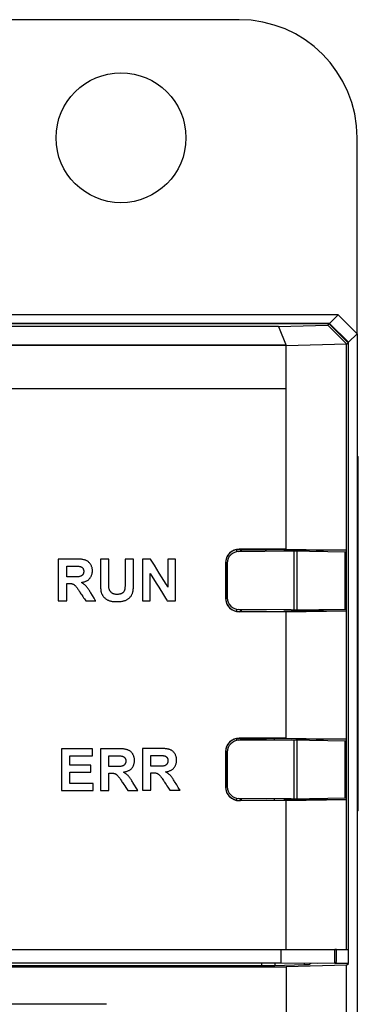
# Model space of a CAD drawing. Header units: millimetres. Extents: x 1898 to 2650, y -151 to 500.
# Tile 12 of 29: x 2063 to 2077, y 127 to 169. Entities that reach past the tile are written whole.
import ezdxf

# ---------------------------------------------------------------- set-up
doc = ezdxf.new("R2010")
doc.units = ezdxf.units.MM
doc.header["$LTSCALE"] = 23.1
doc.layers.get('0').update_dxf_attribs({"linetype": 'CONTINUOUS'})

msp = doc.modelspace()

# ---------------------------------------------------------------- linework, layer by layer
for p, q in [((2072.105, 168.79), (2060.219, 168.79)), ((2077.105, 155.49), (2077.105, 163.79)), ((2076.305, 156.29), (2035.904, 156.29)), ((2075.941, 155.926), (2076.305, 156.29)), ((2076.305, 156.29), (2077.105, 155.49)), ((2075.941, 155.926), (2036.268, 155.926)), ((2075.925, 155.911), (2036.284, 155.911)), ((2073.769, 155.8), (2038.44, 155.8)), ((2073.769, 155.8), (2075.868, 155.854)), ((2073.769, 155.8), (2074.094, 154.994)), ((2075.868, 155.854), (2075.925, 155.911)), ((2076.659, 155.06), (2075.868, 155.854)), ((2075.925, 155.911), (2076.725, 155.111)), ((2075.941, 155.926), (2076.741, 155.127)), ((2076.741, 155.127), (2077.105, 155.49)), ((2076.741, 128.824), (2076.741, 155.127)), ((2077.105, 155.49), (2077.105, -12.91)), ((2074.094, 155), (2038.115, 155)), ((2074.094, 154.994), (2038.115, 154.994)), ((2074.094, 154.994), (2076.659, 155.06)), ((2074.094, 146.363), (2074.094, 155)), ((2074.094, 153.176), (2074.094, 154.994)), ((2076.659, 155.045), (2076.725, 155.111)), ((2076.659, 146.249), (2076.659, 155.045)), ((2076.725, 155.111), (2076.725, 129.408)), ((2038.115, 153.176), (2074.094, 153.176)), ((2077.105, 150.29), (2077.155, 150.29)), ((2077.155, 135.29), (2077.155, 150.29)), ((2072.01, 146.347), (2072.105, 146.354)), ((2072.01, 146.262), (2072.01, 146.347)), ((2072.1, 146.271), (2074.305, 146.29)), ((2072.105, 146.354), (2072.105, 146.363)), ((2074.094, 146.363), (2072.105, 146.363)), ((2072.16, 146.271), (2072.16, 146.352)), ((2072.196, 146.34), (2072.16, 146.352)), ((2072.196, 146.34), (2072.196, 146.272)), ((2072.196, 146.34), (2073.271, 146.34)), ((2073.271, 146.34), (2073.997, 146.353)), ((2073.997, 146.328), (2074.51, 146.319)), ((2074.094, 146.363), (2076.659, 146.319)), ((2074.305, 146.29), (2076.639, 146.249)), ((2074.418, 146.288), (2074.418, 143.792)), ((2075.459, 146.319), (2074.51, 146.319)), ((2074.547, 146.286), (2074.547, 143.794)), ((2074.989, 146.319), (2074.989, 146.278)), ((2075.389, 146.319), (2075.389, 146.271)), ((2075.44, 146.27), (2075.44, 146.319)), ((2075.464, 146.316), (2075.459, 146.319)), ((2075.464, 146.316), (2075.659, 146.319)), ((2075.464, 146.316), (2075.464, 146.27)), ((2075.659, 146.319), (2075.659, 146.267)), ((2076.659, 146.319), (2075.659, 146.319)), ((2076.579, 146.251), (2076.579, 143.83)), ((2076.639, 146.249), (2076.639, 143.831)), ((2064.448, 145.944), (2064.448, 144.175)), ((2065.241, 145.944), (2064.448, 145.944)), ((2064.806, 145.195), (2064.806, 145.645)), ((2064.806, 145.645), (2065.076, 145.645)), ((2065.076, 145.645), (2065.11, 145.645)), ((2065.11, 145.645), (2065.162, 145.646)), ((2065.162, 145.646), (2065.188, 145.646)), ((2065.188, 145.646), (2065.215, 145.646)), ((2065.215, 145.646), (2065.241, 145.646)), ((2065.283, 145.943), (2065.241, 145.944)), ((2065.241, 145.646), (2065.267, 145.645)), ((2065.267, 145.645), (2065.293, 145.644)), ((2065.325, 145.942), (2065.283, 145.943)), ((2065.293, 145.644), (2065.319, 145.642)), ((2065.319, 145.642), (2065.345, 145.639)), ((2065.367, 145.941), (2065.325, 145.942)), ((2065.345, 145.639), (2065.36, 145.636)), ((2065.36, 145.636), (2065.375, 145.632)), ((2065.389, 145.939), (2065.367, 145.941)), ((2065.375, 145.632), (2065.39, 145.627)), ((2065.427, 145.936), (2065.389, 145.939)), ((2065.39, 145.627), (2065.404, 145.622)), ((2065.404, 145.622), (2065.418, 145.615)), ((2065.418, 145.615), (2065.432, 145.608)), ((2065.463, 145.932), (2065.427, 145.936)), ((2065.432, 145.608), (2065.445, 145.599)), ((2065.445, 145.599), (2065.457, 145.59)), ((2065.457, 145.59), (2065.469, 145.58)), ((2065.496, 145.926), (2065.463, 145.932)), ((2065.469, 145.58), (2065.479, 145.569)), ((2065.479, 145.569), (2065.488, 145.557)), ((2065.488, 145.557), (2065.497, 145.544)), ((2065.528, 145.92), (2065.496, 145.926)), ((2065.497, 145.544), (2065.504, 145.531)), ((2065.557, 145.913), (2065.528, 145.92)), ((2065.585, 145.905), (2065.557, 145.913)), ((2065.611, 145.896), (2065.585, 145.905)), ((2065.632, 145.887), (2065.611, 145.896)), ((2065.652, 145.878), (2065.632, 145.887)), ((2065.673, 145.867), (2065.652, 145.878)), ((2065.693, 145.854), (2065.673, 145.867)), ((2065.712, 145.84), (2065.693, 145.854)), ((2065.731, 145.825), (2065.712, 145.84)), ((2065.75, 145.808), (2065.731, 145.825)), ((2065.767, 145.791), (2065.75, 145.808)), ((2065.773, 145.784), (2065.767, 145.791)), ((2065.789, 145.766), (2065.773, 145.784)), ((2065.804, 145.746), (2065.789, 145.766)), ((2065.817, 145.727), (2065.804, 145.746)), ((2065.83, 145.705), (2065.817, 145.727)), ((2065.841, 145.683), (2065.83, 145.705)), ((2065.852, 145.66), (2065.841, 145.683)), ((2065.862, 145.635), (2065.852, 145.66)), ((2065.87, 145.61), (2065.862, 145.635)), ((2065.878, 145.583), (2065.87, 145.61)), ((2065.884, 145.557), (2065.878, 145.583)), ((2065.888, 145.529), (2065.884, 145.557)), ((2066.231, 145.944), (2066.231, 144.999)), ((2066.589, 145.944), (2066.231, 145.944)), ((2066.589, 144.985), (2066.589, 145.944)), ((2067.278, 145.944), (2067.278, 144.905)), ((2067.636, 145.944), (2067.278, 145.944)), ((2067.636, 145.04), (2067.636, 145.944)), ((2068.014, 145.944), (2068.014, 144.175)), ((2068.36, 145.944), (2068.014, 145.944)), ((2068.436, 145.82), (2068.36, 145.944)), ((2068.518, 145.688), (2068.436, 145.82)), ((2068.617, 145.526), (2068.518, 145.688)), ((2069.088, 145.944), (2069.088, 144.759)), ((2069.419, 145.944), (2069.088, 145.944)), ((2069.419, 144.175), (2069.419, 145.944)), ((2071.532, 145.79), (2071.532, 144.29)), ((2071.532, 145.79), (2071.54, 145.79)), ((2071.54, 145.79), (2071.54, 144.29)), ((2071.605, 145.771), (2071.605, 144.309)), ((2065.07, 145.195), (2064.806, 145.195)), ((2065.102, 145.195), (2065.07, 145.195)), ((2065.135, 145.194), (2065.102, 145.195)), ((2065.167, 145.194), (2065.135, 145.194)), ((2065.2, 145.193), (2065.167, 145.194)), ((2065.232, 145.193), (2065.2, 145.193)), ((2065.236, 145.194), (2065.232, 145.193)), ((2065.268, 145.195), (2065.236, 145.194)), ((2065.296, 145.197), (2065.268, 145.195)), ((2065.322, 145.201), (2065.296, 145.197)), ((2065.346, 145.205), (2065.322, 145.201)), ((2065.369, 145.211), (2065.346, 145.205)), ((2065.39, 145.217), (2065.369, 145.211)), ((2065.402, 145.222), (2065.39, 145.217)), ((2065.414, 145.227), (2065.402, 145.222)), ((2065.425, 145.233), (2065.414, 145.227)), ((2065.436, 145.239), (2065.425, 145.233)), ((2065.446, 145.247), (2065.436, 145.239)), ((2065.456, 145.255), (2065.446, 145.247)), ((2065.466, 145.263), (2065.456, 145.255)), ((2065.475, 145.272), (2065.466, 145.263)), ((2065.483, 145.282), (2065.475, 145.272)), ((2065.49, 145.292), (2065.483, 145.282)), ((2065.498, 145.304), (2065.49, 145.292)), ((2065.504, 145.316), (2065.498, 145.304)), ((2065.504, 145.531), (2065.51, 145.517)), ((2065.51, 145.329), (2065.504, 145.316)), ((2065.51, 145.517), (2065.515, 145.502)), ((2065.514, 145.342), (2065.51, 145.329)), ((2065.518, 145.355), (2065.514, 145.342)), ((2065.515, 145.502), (2065.519, 145.487)), ((2065.521, 145.369), (2065.518, 145.355)), ((2065.519, 145.487), (2065.523, 145.471)), ((2065.524, 145.383), (2065.521, 145.369)), ((2065.523, 145.471), (2065.525, 145.456)), ((2065.525, 145.397), (2065.524, 145.383)), ((2065.525, 145.456), (2065.526, 145.44)), ((2065.526, 145.411), (2065.525, 145.397)), ((2065.526, 145.44), (2065.527, 145.425)), ((2065.527, 145.425), (2065.526, 145.411)), ((2065.763, 145.103), (2065.778, 145.119)), ((2065.778, 145.119), (2065.793, 145.136)), ((2065.793, 145.136), (2065.806, 145.155)), ((2065.806, 145.155), (2065.82, 145.175)), ((2065.82, 145.175), (2065.832, 145.196)), ((2065.832, 145.196), (2065.843, 145.218)), ((2065.843, 145.218), (2065.854, 145.242)), ((2065.854, 145.242), (2065.863, 145.266)), ((2065.863, 145.266), (2065.872, 145.291)), ((2065.872, 145.291), (2065.879, 145.318)), ((2065.879, 145.318), (2065.884, 145.345)), ((2065.884, 145.345), (2065.889, 145.372)), ((2065.892, 145.502), (2065.888, 145.529)), ((2065.889, 145.372), (2065.892, 145.399)), ((2065.894, 145.475), (2065.892, 145.502)), ((2065.892, 145.399), (2065.894, 145.421)), ((2065.895, 145.448), (2065.894, 145.475)), ((2065.894, 145.421), (2065.895, 145.448)), ((2068.345, 144.175), (2068.345, 145.338)), ((2068.345, 145.338), (2068.597, 144.929)), ((2068.724, 145.351), (2068.617, 145.526)), ((2069.013, 144.882), (2068.724, 145.351)), ((2064.806, 144.175), (2064.806, 144.914)), ((2064.806, 144.914), (2064.896, 144.914)), ((2064.896, 144.914), (2064.914, 144.914)), ((2064.914, 144.914), (2064.933, 144.913)), ((2064.933, 144.913), (2064.951, 144.913)), ((2064.951, 144.913), (2064.97, 144.911)), ((2064.97, 144.911), (2064.988, 144.91)), ((2064.988, 144.91), (2065.006, 144.907)), ((2065.006, 144.907), (2065.024, 144.904)), ((2065.024, 144.904), (2065.041, 144.899)), ((2065.041, 144.899), (2065.058, 144.894)), ((2065.058, 144.894), (2065.071, 144.889)), ((2065.071, 144.889), (2065.083, 144.884)), ((2065.083, 144.884), (2065.094, 144.878)), ((2065.094, 144.878), (2065.105, 144.871)), ((2065.105, 144.871), (2065.116, 144.864)), ((2065.116, 144.864), (2065.127, 144.856)), ((2065.127, 144.856), (2065.137, 144.848)), ((2065.137, 144.848), (2065.147, 144.839)), ((2065.147, 144.839), (2065.157, 144.83)), ((2065.157, 144.83), (2065.166, 144.821)), ((2065.166, 144.821), (2065.188, 144.797)), ((2065.188, 144.797), (2065.208, 144.773)), ((2065.208, 144.773), (2065.228, 144.747)), ((2065.228, 144.747), (2065.247, 144.722)), ((2065.247, 144.722), (2065.266, 144.695)), ((2065.43, 144.956), (2065.433, 144.956)), ((2065.45, 144.943), (2065.43, 144.956)), ((2065.433, 144.956), (2065.466, 144.962)), ((2065.471, 144.93), (2065.45, 144.943)), ((2065.466, 144.962), (2065.498, 144.969)), ((2065.491, 144.917), (2065.471, 144.93)), ((2065.511, 144.903), (2065.491, 144.917)), ((2065.498, 144.969), (2065.529, 144.977)), ((2065.53, 144.889), (2065.511, 144.903)), ((2065.529, 144.977), (2065.559, 144.986)), ((2065.549, 144.874), (2065.53, 144.889)), ((2065.568, 144.858), (2065.549, 144.874)), ((2065.559, 144.986), (2065.588, 144.996)), ((2065.586, 144.842), (2065.568, 144.858)), ((2065.603, 144.825), (2065.586, 144.842)), ((2065.588, 144.996), (2065.615, 145.007)), ((2065.62, 144.808), (2065.603, 144.825)), ((2065.615, 145.007), (2065.64, 145.018)), ((2065.642, 144.782), (2065.62, 144.808)), ((2065.64, 145.018), (2065.664, 145.031)), ((2065.665, 144.755), (2065.642, 144.782)), ((2065.664, 145.031), (2065.687, 145.044)), ((2065.686, 144.728), (2065.665, 144.755)), ((2065.707, 144.699), (2065.686, 144.728)), ((2065.687, 145.044), (2065.708, 145.058)), ((2065.727, 144.67), (2065.707, 144.699)), ((2065.708, 145.058), (2065.728, 145.072)), ((2065.728, 145.072), (2065.746, 145.087)), ((2065.746, 145.087), (2065.763, 145.103)), ((2066.231, 144.999), (2066.231, 144.935)), ((2066.231, 144.935), (2066.232, 144.89)), ((2066.232, 144.89), (2066.233, 144.845)), ((2066.233, 144.845), (2066.234, 144.8)), ((2066.234, 144.8), (2066.237, 144.754)), ((2066.237, 144.754), (2066.241, 144.709)), ((2066.241, 144.709), (2066.245, 144.666)), ((2066.588, 144.926), (2066.589, 144.956)), ((2066.588, 144.896), (2066.588, 144.926)), ((2066.588, 144.867), (2066.588, 144.896)), ((2066.588, 144.837), (2066.588, 144.867)), ((2066.589, 144.807), (2066.588, 144.837)), ((2066.589, 144.956), (2066.589, 144.985)), ((2066.591, 144.778), (2066.589, 144.807)), ((2066.593, 144.748), (2066.591, 144.778)), ((2066.597, 144.719), (2066.593, 144.748)), ((2066.602, 144.69), (2066.597, 144.719)), ((2067.27, 144.724), (2067.267, 144.694)), ((2067.273, 144.754), (2067.27, 144.724)), ((2067.275, 144.784), (2067.273, 144.754)), ((2067.276, 144.814), (2067.275, 144.784)), ((2067.277, 144.844), (2067.276, 144.814)), ((2067.278, 144.874), (2067.277, 144.844)), ((2067.278, 144.905), (2067.278, 144.874)), ((2067.625, 144.675), (2067.629, 144.717)), ((2067.629, 144.717), (2067.631, 144.742)), ((2067.631, 144.742), (2067.634, 144.787)), ((2067.634, 144.787), (2067.635, 144.833)), ((2067.635, 144.833), (2067.636, 144.878)), ((2067.636, 144.969), (2067.636, 145.04)), ((2067.636, 144.923), (2067.636, 144.969)), ((2067.636, 144.878), (2067.636, 144.923)), ((2068.597, 144.929), (2068.703, 144.757)), ((2068.703, 144.757), (2068.907, 144.426)), ((2069.068, 144.792), (2069.013, 144.882)), ((2069.088, 144.759), (2069.068, 144.792)), ((2065.266, 144.695), (2065.284, 144.669)), ((2065.284, 144.669), (2065.302, 144.642)), ((2065.302, 144.642), (2065.32, 144.615)), ((2065.32, 144.615), (2065.337, 144.588)), ((2065.337, 144.588), (2065.355, 144.561)), ((2065.355, 144.561), (2065.362, 144.551)), ((2065.362, 144.551), (2065.382, 144.521)), ((2065.382, 144.521), (2065.41, 144.478)), ((2065.41, 144.478), (2065.445, 144.426)), ((2065.445, 144.426), (2065.483, 144.368)), ((2065.483, 144.368), (2065.521, 144.311)), ((2065.521, 144.311), (2065.556, 144.259)), ((2065.747, 144.641), (2065.727, 144.67)), ((2065.766, 144.611), (2065.747, 144.641)), ((2065.785, 144.581), (2065.766, 144.611)), ((2065.803, 144.551), (2065.785, 144.581)), ((2065.822, 144.521), (2065.803, 144.551)), ((2065.828, 144.511), (2065.822, 144.521)), ((2065.898, 144.399), (2065.828, 144.511)), ((2065.962, 144.297), (2065.898, 144.399)), ((2066.032, 144.185), (2065.962, 144.297)), ((2066.245, 144.666), (2066.251, 144.626)), ((2066.251, 144.626), (2066.258, 144.587)), ((2066.258, 144.587), (2066.266, 144.55)), ((2066.266, 144.55), (2066.271, 144.529)), ((2066.271, 144.529), (2066.278, 144.508)), ((2066.278, 144.508), (2066.286, 144.487)), ((2066.286, 144.487), (2066.295, 144.467)), ((2066.295, 144.467), (2066.305, 144.447)), ((2066.305, 144.447), (2066.315, 144.427)), ((2066.315, 144.427), (2066.327, 144.408)), ((2066.327, 144.408), (2066.339, 144.39)), ((2066.339, 144.39), (2066.352, 144.371)), ((2066.352, 144.371), (2066.365, 144.354)), ((2066.365, 144.354), (2066.381, 144.336)), ((2066.381, 144.336), (2066.398, 144.318)), ((2066.398, 144.318), (2066.417, 144.3)), ((2066.417, 144.3), (2066.419, 144.299)), ((2066.419, 144.299), (2066.439, 144.282)), ((2066.607, 144.671), (2066.602, 144.69)), ((2066.613, 144.651), (2066.607, 144.671)), ((2066.62, 144.632), (2066.613, 144.651)), ((2066.629, 144.613), (2066.62, 144.632)), ((2066.634, 144.606), (2066.629, 144.613)), ((2066.644, 144.588), (2066.634, 144.606)), ((2066.656, 144.571), (2066.644, 144.588)), ((2066.668, 144.555), (2066.656, 144.571)), ((2066.682, 144.541), (2066.668, 144.555)), ((2066.695, 144.527), (2066.682, 144.541)), ((2066.71, 144.515), (2066.695, 144.527)), ((2066.725, 144.505), (2066.71, 144.515)), ((2066.741, 144.495), (2066.725, 144.505)), ((2066.758, 144.486), (2066.741, 144.495)), ((2066.777, 144.478), (2066.758, 144.486)), ((2066.797, 144.471), (2066.777, 144.478)), ((2066.818, 144.465), (2066.797, 144.471)), ((2066.841, 144.459), (2066.818, 144.465)), ((2066.865, 144.455), (2066.841, 144.459)), ((2066.89, 144.452), (2066.865, 144.455)), ((2066.915, 144.45), (2066.89, 144.452)), ((2066.939, 144.45), (2066.915, 144.45)), ((2066.943, 144.45), (2066.939, 144.45)), ((2066.967, 144.45), (2066.943, 144.45)), ((2066.991, 144.451), (2066.967, 144.45)), ((2067.016, 144.454), (2066.991, 144.451)), ((2067.025, 144.455), (2067.016, 144.454)), ((2067.048, 144.459), (2067.025, 144.455)), ((2067.07, 144.464), (2067.048, 144.459)), ((2067.09, 144.47), (2067.07, 144.464)), ((2067.109, 144.476), (2067.09, 144.47)), ((2067.127, 144.484), (2067.109, 144.476)), ((2067.142, 144.492), (2067.127, 144.484)), ((2067.157, 144.502), (2067.142, 144.492)), ((2067.17, 144.512), (2067.157, 144.502)), ((2067.184, 144.523), (2067.17, 144.512)), ((2067.197, 144.536), (2067.184, 144.523)), ((2067.209, 144.55), (2067.197, 144.536)), ((2067.22, 144.565), (2067.209, 144.55)), ((2067.23, 144.58), (2067.22, 144.565)), ((2067.239, 144.596), (2067.23, 144.58)), ((2067.247, 144.613), (2067.239, 144.596)), ((2067.254, 144.631), (2067.247, 144.614)), ((2067.247, 144.614), (2067.247, 144.613)), ((2067.259, 144.648), (2067.254, 144.631)), ((2067.262, 144.664), (2067.259, 144.648)), ((2067.267, 144.694), (2067.262, 144.664)), ((2067.428, 144.274), (2067.448, 144.29)), ((2067.448, 144.29), (2067.467, 144.306)), ((2067.467, 144.306), (2067.485, 144.324)), ((2067.485, 144.324), (2067.5, 144.341)), ((2067.5, 144.341), (2067.515, 144.36)), ((2067.515, 144.36), (2067.53, 144.381)), ((2067.53, 144.381), (2067.544, 144.402)), ((2067.544, 144.402), (2067.556, 144.423)), ((2067.556, 144.423), (2067.567, 144.446)), ((2067.567, 144.446), (2067.577, 144.469)), ((2067.577, 144.469), (2067.586, 144.492)), ((2067.586, 144.492), (2067.594, 144.516)), ((2067.594, 144.516), (2067.601, 144.54)), ((2067.601, 144.54), (2067.607, 144.564)), ((2067.607, 144.564), (2067.614, 144.599)), ((2067.614, 144.599), (2067.62, 144.636)), ((2067.62, 144.636), (2067.625, 144.675)), ((2068.907, 144.426), (2068.987, 144.296)), ((2068.987, 144.296), (2069.041, 144.208)), ((2071.532, 144.29), (2071.54, 144.29)), ((2064.448, 144.175), (2064.806, 144.175)), ((2065.556, 144.259), (2065.611, 144.175)), ((2065.611, 144.175), (2066.038, 144.175)), ((2066.038, 144.175), (2066.032, 144.185)), ((2066.439, 144.282), (2066.459, 144.266)), ((2066.459, 144.266), (2066.481, 144.251)), ((2066.481, 144.251), (2066.503, 144.238)), ((2066.503, 144.238), (2066.525, 144.225)), ((2066.525, 144.225), (2066.548, 144.213)), ((2066.548, 144.213), (2066.571, 144.202)), ((2066.571, 144.202), (2066.596, 144.192)), ((2066.596, 144.192), (2066.621, 144.183)), ((2066.621, 144.183), (2066.648, 144.174)), ((2066.648, 144.174), (2066.676, 144.167)), ((2066.676, 144.167), (2066.706, 144.161)), ((2066.706, 144.161), (2066.738, 144.155)), ((2066.738, 144.155), (2066.772, 144.151)), ((2066.772, 144.151), (2066.81, 144.148)), ((2066.81, 144.148), (2066.837, 144.146)), ((2066.837, 144.146), (2066.876, 144.144)), ((2066.876, 144.144), (2066.915, 144.144)), ((2066.915, 144.144), (2066.954, 144.143)), ((2066.954, 144.143), (2066.979, 144.144)), ((2066.979, 144.144), (2067.014, 144.144)), ((2067.014, 144.144), (2067.048, 144.146)), ((2067.048, 144.146), (2067.083, 144.149)), ((2067.083, 144.149), (2067.118, 144.153)), ((2067.118, 144.153), (2067.151, 144.158)), ((2067.151, 144.158), (2067.183, 144.164)), ((2067.183, 144.164), (2067.212, 144.171)), ((2067.212, 144.171), (2067.241, 144.178)), ((2067.241, 144.178), (2067.268, 144.187)), ((2067.268, 144.187), (2067.293, 144.197)), ((2067.293, 144.197), (2067.296, 144.198)), ((2067.296, 144.198), (2067.319, 144.208)), ((2067.319, 144.208), (2067.342, 144.22)), ((2067.342, 144.22), (2067.364, 144.232)), ((2067.364, 144.232), (2067.386, 144.245)), ((2067.386, 144.245), (2067.408, 144.259)), ((2067.408, 144.259), (2067.428, 144.274)), ((2068.014, 144.175), (2068.345, 144.175)), ((2069.041, 144.208), (2069.061, 144.175)), ((2069.061, 144.175), (2069.419, 144.175)), ((2072.01, 143.734), (2072.01, 143.819)), ((2074.305, 143.79), (2072.1, 143.809)), ((2072.105, 143.718), (2072.105, 143.726)), ((2074.094, 143.718), (2072.105, 143.718)), ((2072.16, 143.728), (2072.16, 143.809)), ((2072.196, 143.74), (2072.16, 143.728)), ((2072.196, 143.809), (2072.196, 143.74)), ((2072.196, 143.74), (2073.271, 143.74)), ((2073.271, 143.74), (2073.997, 143.728)), ((2073.997, 143.753), (2074.51, 143.761)), ((2074.094, 143.718), (2076.659, 143.761)), ((2074.094, 138.363), (2074.094, 143.718)), ((2074.305, 143.79), (2076.639, 143.831)), ((2075.459, 143.761), (2074.51, 143.761)), ((2074.989, 143.802), (2074.989, 143.761)), ((2075.389, 143.809), (2075.389, 143.761)), ((2075.44, 143.761), (2075.44, 143.81)), ((2075.464, 143.765), (2075.459, 143.761)), ((2075.464, 143.81), (2075.464, 143.765)), ((2075.659, 143.761), (2075.464, 143.765)), ((2075.659, 143.814), (2075.659, 143.761)), ((2075.659, 143.761), (2076.659, 143.761)), ((2076.659, 138.249), (2076.659, 143.831)), ((2072.01, 138.347), (2072.105, 138.354)), ((2072.01, 138.262), (2072.01, 138.347)), ((2072.1, 138.271), (2074.305, 138.29)), ((2072.105, 138.354), (2072.105, 138.363)), ((2074.094, 138.363), (2072.105, 138.363)), ((2072.16, 138.271), (2072.16, 138.352)), ((2072.196, 138.34), (2072.16, 138.352)), ((2072.196, 138.34), (2072.196, 138.272)), ((2072.196, 138.34), (2073.271, 138.34)), ((2074.51, 138.319), (2073.271, 138.34)), ((2073.605, 138.284), (2073.605, 138.335)), ((2074.094, 138.363), (2076.659, 138.319)), ((2074.305, 138.29), (2076.639, 138.249)), ((2074.418, 138.288), (2074.418, 135.792)), ((2075.459, 138.319), (2074.51, 138.319)), ((2074.547, 138.286), (2074.547, 135.794)), ((2074.989, 138.319), (2074.989, 138.278)), ((2075.389, 138.319), (2075.389, 138.271)), ((2075.44, 138.27), (2075.44, 138.319)), ((2075.464, 138.316), (2075.459, 138.319)), ((2075.464, 138.316), (2075.659, 138.319)), ((2075.464, 138.316), (2075.464, 138.27)), ((2075.659, 138.319), (2075.659, 138.267)), ((2076.659, 138.319), (2075.659, 138.319)), ((2076.579, 138.251), (2076.579, 135.83)), ((2076.639, 138.249), (2076.639, 135.831)), ((2064.584, 137.911), (2064.584, 136.143)), ((2065.892, 137.911), (2064.584, 137.911)), ((2064.942, 137.22), (2064.942, 137.612)), ((2064.942, 137.612), (2065.892, 137.612)), ((2065.892, 137.612), (2065.892, 137.911)), ((2066.231, 137.911), (2066.231, 136.143)), ((2066.983, 137.911), (2066.231, 137.911)), ((2066.589, 137.163), (2066.589, 137.612)), ((2066.589, 137.612), (2066.86, 137.612)), ((2066.86, 137.612), (2066.894, 137.613)), ((2066.894, 137.613), (2066.946, 137.613)), ((2066.946, 137.613), (2066.972, 137.614)), ((2066.972, 137.614), (2066.998, 137.614)), ((2067.024, 137.911), (2066.983, 137.911)), ((2066.998, 137.614), (2067.024, 137.614)), ((2067.066, 137.911), (2067.024, 137.911)), ((2067.024, 137.614), (2067.05, 137.613)), ((2067.05, 137.613), (2067.076, 137.612)), ((2067.108, 137.91), (2067.066, 137.911)), ((2067.076, 137.612), (2067.102, 137.609)), ((2067.15, 137.908), (2067.108, 137.91)), ((2067.172, 137.907), (2067.15, 137.908)), ((2067.211, 137.904), (2067.172, 137.907)), ((2067.246, 137.899), (2067.211, 137.904)), ((2067.28, 137.894), (2067.246, 137.899)), ((2067.311, 137.888), (2067.28, 137.894)), ((2067.34, 137.881), (2067.311, 137.888)), ((2067.368, 137.873), (2067.34, 137.881)), ((2067.395, 137.863), (2067.368, 137.873)), ((2067.415, 137.855), (2067.395, 137.863)), ((2067.436, 137.845), (2067.415, 137.855)), ((2067.456, 137.834), (2067.436, 137.845)), ((2067.476, 137.822), (2067.456, 137.834)), ((2067.496, 137.808), (2067.476, 137.822)), ((2067.515, 137.792), (2067.496, 137.808)), ((2067.533, 137.776), (2067.515, 137.792)), ((2067.551, 137.758), (2067.533, 137.776)), ((2067.557, 137.752), (2067.551, 137.758)), ((2067.572, 137.733), (2067.557, 137.752)), ((2067.587, 137.714), (2067.572, 137.733)), ((2067.601, 137.694), (2067.587, 137.714)), ((2067.613, 137.673), (2067.601, 137.694)), ((2067.625, 137.651), (2067.613, 137.673)), ((2067.635, 137.627), (2067.625, 137.651)), ((2067.645, 137.603), (2067.635, 137.627)), ((2068.014, 137.924), (2068.014, 136.156)), ((2068.766, 137.924), (2068.014, 137.924)), ((2068.372, 137.176), (2068.372, 137.625)), ((2068.372, 137.625), (2068.643, 137.625)), ((2068.643, 137.625), (2068.677, 137.625)), ((2068.677, 137.625), (2068.755, 137.626)), ((2068.755, 137.626), (2068.781, 137.626)), ((2068.808, 137.924), (2068.766, 137.924)), ((2068.781, 137.626), (2068.807, 137.626)), ((2068.807, 137.626), (2068.833, 137.625)), ((2068.85, 137.923), (2068.808, 137.924)), ((2068.833, 137.625), (2068.859, 137.624)), ((2068.891, 137.922), (2068.85, 137.923)), ((2068.859, 137.624), (2068.885, 137.622)), ((2068.885, 137.622), (2068.912, 137.619)), ((2068.933, 137.921), (2068.891, 137.922)), ((2068.912, 137.619), (2068.926, 137.616)), ((2068.926, 137.616), (2068.941, 137.612)), ((2068.955, 137.919), (2068.933, 137.921)), ((2068.941, 137.612), (2068.956, 137.607)), ((2068.994, 137.916), (2068.955, 137.919)), ((2069.03, 137.912), (2068.994, 137.916)), ((2069.063, 137.907), (2069.03, 137.912)), ((2069.094, 137.9), (2069.063, 137.907)), ((2069.124, 137.893), (2069.094, 137.9)), ((2069.151, 137.885), (2069.124, 137.893)), ((2069.178, 137.876), (2069.151, 137.885)), ((2069.199, 137.868), (2069.178, 137.876)), ((2069.219, 137.858), (2069.199, 137.868)), ((2069.239, 137.847), (2069.219, 137.858)), ((2069.259, 137.834), (2069.239, 137.847)), ((2069.279, 137.82), (2069.259, 137.834)), ((2069.298, 137.805), (2069.279, 137.82)), ((2069.316, 137.788), (2069.298, 137.805)), ((2069.334, 137.771), (2069.316, 137.788)), ((2069.34, 137.765), (2069.334, 137.771)), ((2069.356, 137.746), (2069.34, 137.765)), ((2069.37, 137.727), (2069.356, 137.746)), ((2069.384, 137.707), (2069.37, 137.727)), ((2069.396, 137.686), (2069.384, 137.707)), ((2069.408, 137.663), (2069.396, 137.686)), ((2069.419, 137.64), (2069.408, 137.663)), ((2069.428, 137.615), (2069.419, 137.64)), ((2069.437, 137.59), (2069.428, 137.615)), ((2071.532, 137.79), (2071.532, 136.29)), ((2071.532, 137.79), (2071.54, 137.79)), ((2071.54, 137.79), (2071.54, 136.29)), ((2071.605, 137.771), (2071.605, 136.309)), ((2065.826, 137.22), (2064.942, 137.22)), ((2065.826, 136.921), (2065.826, 137.22)), ((2067.102, 137.609), (2067.128, 137.606)), ((2067.128, 137.606), (2067.143, 137.603)), ((2067.143, 137.603), (2067.158, 137.6)), ((2067.158, 137.6), (2067.173, 137.595)), ((2067.173, 137.595), (2067.188, 137.589)), ((2067.197, 137.194), (2067.185, 137.189)), ((2067.188, 137.589), (2067.202, 137.583)), ((2067.208, 137.2), (2067.197, 137.194)), ((2067.202, 137.583), (2067.215, 137.575)), ((2067.219, 137.207), (2067.208, 137.2)), ((2067.215, 137.575), (2067.228, 137.567)), ((2067.23, 137.214), (2067.219, 137.207)), ((2067.228, 137.567), (2067.24, 137.558)), ((2067.24, 137.222), (2067.23, 137.214)), ((2067.24, 137.558), (2067.252, 137.548)), ((2067.249, 137.231), (2067.24, 137.222)), ((2067.258, 137.24), (2067.249, 137.231)), ((2067.252, 137.548), (2067.262, 137.537)), ((2067.266, 137.25), (2067.258, 137.24)), ((2067.262, 137.537), (2067.272, 137.525)), ((2067.274, 137.26), (2067.266, 137.25)), ((2067.272, 137.525), (2067.28, 137.512)), ((2067.281, 137.271), (2067.274, 137.26)), ((2067.28, 137.512), (2067.287, 137.498)), ((2067.287, 137.284), (2067.281, 137.271)), ((2067.287, 137.498), (2067.293, 137.484)), ((2067.293, 137.296), (2067.287, 137.284)), ((2067.293, 137.484), (2067.298, 137.469)), ((2067.298, 137.31), (2067.293, 137.296)), ((2067.298, 137.469), (2067.303, 137.454)), ((2067.301, 137.323), (2067.298, 137.31)), ((2067.305, 137.337), (2067.301, 137.323)), ((2067.303, 137.454), (2067.306, 137.439)), ((2067.307, 137.351), (2067.305, 137.337)), ((2067.306, 137.439), (2067.308, 137.423)), ((2067.309, 137.365), (2067.307, 137.351)), ((2067.308, 137.423), (2067.309, 137.408)), ((2067.309, 137.408), (2067.31, 137.393)), ((2067.31, 137.379), (2067.309, 137.365)), ((2067.31, 137.393), (2067.31, 137.379)), ((2067.627, 137.186), (2067.637, 137.209)), ((2067.637, 137.209), (2067.647, 137.234)), ((2067.653, 137.577), (2067.645, 137.603)), ((2067.647, 137.234), (2067.655, 137.259)), ((2067.661, 137.551), (2067.653, 137.577)), ((2067.655, 137.259), (2067.662, 137.285)), ((2067.667, 137.524), (2067.661, 137.551)), ((2067.662, 137.285), (2067.668, 137.312)), ((2067.672, 137.497), (2067.667, 137.524)), ((2067.668, 137.312), (2067.672, 137.339)), ((2067.675, 137.47), (2067.672, 137.497)), ((2067.672, 137.339), (2067.676, 137.367)), ((2067.677, 137.443), (2067.675, 137.47)), ((2067.676, 137.367), (2067.677, 137.389)), ((2067.678, 137.416), (2067.677, 137.443)), ((2067.677, 137.389), (2067.678, 137.416)), ((2068.957, 137.197), (2068.936, 137.191)), ((2068.956, 137.607), (2068.971, 137.602)), ((2068.969, 137.202), (2068.957, 137.197)), ((2068.98, 137.207), (2068.969, 137.202)), ((2068.971, 137.602), (2068.985, 137.595)), ((2068.992, 137.213), (2068.98, 137.207)), ((2068.985, 137.595), (2068.998, 137.588)), ((2069.003, 137.22), (2068.992, 137.213)), ((2068.998, 137.588), (2069.012, 137.58)), ((2069.013, 137.227), (2069.003, 137.22)), ((2069.012, 137.58), (2069.024, 137.57)), ((2069.023, 137.235), (2069.013, 137.227)), ((2069.033, 137.243), (2069.023, 137.235)), ((2069.024, 137.57), (2069.035, 137.56)), ((2069.041, 137.252), (2069.033, 137.243)), ((2069.035, 137.56), (2069.046, 137.55)), ((2069.05, 137.262), (2069.041, 137.252)), ((2069.046, 137.55), (2069.055, 137.538)), ((2069.057, 137.272), (2069.05, 137.262)), ((2069.055, 137.538), (2069.063, 137.525)), ((2069.064, 137.284), (2069.057, 137.272)), ((2069.063, 137.525), (2069.07, 137.511)), ((2069.071, 137.296), (2069.064, 137.284)), ((2069.07, 137.511), (2069.076, 137.497)), ((2069.076, 137.309), (2069.071, 137.296)), ((2069.076, 137.497), (2069.082, 137.482)), ((2069.081, 137.322), (2069.076, 137.309)), ((2069.085, 137.336), (2069.081, 137.322)), ((2069.082, 137.482), (2069.086, 137.467)), ((2069.088, 137.349), (2069.085, 137.336)), ((2069.086, 137.467), (2069.089, 137.451)), ((2069.09, 137.363), (2069.088, 137.349)), ((2069.089, 137.451), (2069.091, 137.436)), ((2069.092, 137.377), (2069.09, 137.363)), ((2069.091, 137.436), (2069.093, 137.42)), ((2069.093, 137.391), (2069.092, 137.377)), ((2069.093, 137.42), (2069.093, 137.405)), ((2069.093, 137.405), (2069.093, 137.391)), ((2069.399, 137.176), (2069.41, 137.198)), ((2069.41, 137.198), (2069.42, 137.222)), ((2069.42, 137.222), (2069.43, 137.246)), ((2069.43, 137.246), (2069.438, 137.272)), ((2069.444, 137.564), (2069.437, 137.59)), ((2069.438, 137.272), (2069.445, 137.298)), ((2069.45, 137.537), (2069.444, 137.564)), ((2069.445, 137.298), (2069.451, 137.325)), ((2069.455, 137.51), (2069.45, 137.537)), ((2069.451, 137.325), (2069.456, 137.352)), ((2069.459, 137.482), (2069.455, 137.51)), ((2069.456, 137.352), (2069.459, 137.379)), ((2069.46, 137.456), (2069.459, 137.482)), ((2069.459, 137.379), (2069.46, 137.401)), ((2069.461, 137.428), (2069.46, 137.456)), ((2069.46, 137.401), (2069.461, 137.428)), ((2064.942, 136.442), (2064.942, 136.921)), ((2064.942, 136.921), (2065.826, 136.921)), ((2066.853, 137.163), (2066.589, 137.163)), ((2066.589, 136.143), (2066.589, 136.882)), ((2066.589, 136.882), (2066.68, 136.882)), ((2066.68, 136.882), (2066.698, 136.881)), ((2066.698, 136.881), (2066.716, 136.881)), ((2066.716, 136.881), (2066.735, 136.88)), ((2066.735, 136.88), (2066.753, 136.879)), ((2066.753, 136.879), (2066.771, 136.877)), ((2066.771, 136.877), (2066.789, 136.875)), ((2066.789, 136.875), (2066.807, 136.871)), ((2066.807, 136.871), (2066.825, 136.867)), ((2066.825, 136.867), (2066.842, 136.862)), ((2066.842, 136.862), (2066.854, 136.857)), ((2066.885, 137.163), (2066.853, 137.163)), ((2066.854, 136.857), (2066.866, 136.852)), ((2066.866, 136.852), (2066.877, 136.846)), ((2066.877, 136.846), (2066.889, 136.839)), ((2066.95, 137.161), (2066.885, 137.163)), ((2066.889, 136.839), (2066.9, 136.832)), ((2066.9, 136.832), (2066.91, 136.824)), ((2066.91, 136.824), (2066.921, 136.815)), ((2066.921, 136.815), (2066.931, 136.807)), ((2066.931, 136.807), (2066.94, 136.798)), ((2066.94, 136.798), (2066.949, 136.788)), ((2066.949, 136.788), (2066.971, 136.765)), ((2066.983, 137.161), (2066.95, 137.161)), ((2067.015, 137.161), (2066.983, 137.161)), ((2067.019, 137.161), (2067.015, 137.161)), ((2067.051, 137.163), (2067.019, 137.161)), ((2067.079, 137.165), (2067.051, 137.163)), ((2067.105, 137.168), (2067.079, 137.165)), ((2067.13, 137.173), (2067.105, 137.168)), ((2067.152, 137.178), (2067.13, 137.173)), ((2067.174, 137.185), (2067.152, 137.178)), ((2067.185, 137.189), (2067.174, 137.185)), ((2067.213, 136.923), (2067.216, 136.924)), ((2067.234, 136.911), (2067.213, 136.923)), ((2067.216, 136.924), (2067.249, 136.93)), ((2067.254, 136.898), (2067.234, 136.911)), ((2067.249, 136.93), (2067.281, 136.936)), ((2067.274, 136.885), (2067.254, 136.898)), ((2067.294, 136.871), (2067.274, 136.885)), ((2067.281, 136.936), (2067.313, 136.944)), ((2067.313, 136.856), (2067.294, 136.871)), ((2067.313, 136.944), (2067.343, 136.954)), ((2067.332, 136.841), (2067.313, 136.856)), ((2067.351, 136.826), (2067.332, 136.841)), ((2067.343, 136.954), (2067.371, 136.963)), ((2067.369, 136.81), (2067.351, 136.826)), ((2067.386, 136.793), (2067.369, 136.81)), ((2067.371, 136.963), (2067.398, 136.974)), ((2067.403, 136.775), (2067.386, 136.793)), ((2067.398, 136.974), (2067.424, 136.986)), ((2067.424, 136.986), (2067.448, 136.999)), ((2067.448, 136.999), (2067.47, 137.012)), ((2067.47, 137.012), (2067.491, 137.026)), ((2067.491, 137.026), (2067.511, 137.04)), ((2067.511, 137.04), (2067.529, 137.055)), ((2067.529, 137.055), (2067.546, 137.071)), ((2067.546, 137.071), (2067.561, 137.087)), ((2067.561, 137.087), (2067.576, 137.104)), ((2067.576, 137.104), (2067.59, 137.123)), ((2067.59, 137.123), (2067.603, 137.142)), ((2067.603, 137.142), (2067.615, 137.163)), ((2067.615, 137.163), (2067.627, 137.186)), ((2068.636, 137.176), (2068.372, 137.176)), ((2068.372, 136.156), (2068.372, 136.894)), ((2068.372, 136.894), (2068.463, 136.894)), ((2068.463, 136.894), (2068.481, 136.894)), ((2068.481, 136.894), (2068.499, 136.894)), ((2068.499, 136.894), (2068.518, 136.893)), ((2068.518, 136.893), (2068.536, 136.892)), ((2068.536, 136.892), (2068.554, 136.89)), ((2068.554, 136.89), (2068.572, 136.887)), ((2068.572, 136.887), (2068.59, 136.884)), ((2068.59, 136.884), (2068.608, 136.88)), ((2068.608, 136.88), (2068.625, 136.874)), ((2068.625, 136.874), (2068.637, 136.87)), ((2068.669, 137.175), (2068.636, 137.176)), ((2068.637, 136.87), (2068.649, 136.864)), ((2068.649, 136.864), (2068.661, 136.858)), ((2068.661, 136.858), (2068.672, 136.851)), ((2068.734, 137.174), (2068.669, 137.175)), ((2068.672, 136.851), (2068.683, 136.844)), ((2068.683, 136.844), (2068.694, 136.836)), ((2068.694, 136.836), (2068.704, 136.828)), ((2068.704, 136.828), (2068.714, 136.819)), ((2068.714, 136.819), (2068.724, 136.81)), ((2068.724, 136.81), (2068.733, 136.801)), ((2068.733, 136.801), (2068.754, 136.777)), ((2068.766, 137.173), (2068.734, 137.174)), ((2068.754, 136.777), (2068.775, 136.753)), ((2068.799, 137.174), (2068.766, 137.173)), ((2068.802, 137.174), (2068.799, 137.174)), ((2068.834, 137.175), (2068.802, 137.174)), ((2068.863, 137.178), (2068.834, 137.175)), ((2068.889, 137.181), (2068.863, 137.178)), ((2068.913, 137.185), (2068.889, 137.181)), ((2068.936, 137.191), (2068.913, 137.185)), ((2068.996, 136.936), (2069, 136.936)), ((2069.017, 136.924), (2068.996, 136.936)), ((2069, 136.936), (2069.033, 136.942)), ((2069.037, 136.911), (2069.017, 136.924)), ((2069.033, 136.942), (2069.065, 136.949)), ((2069.058, 136.897), (2069.037, 136.911)), ((2069.077, 136.883), (2069.058, 136.897)), ((2069.065, 136.949), (2069.096, 136.957)), ((2069.097, 136.869), (2069.077, 136.883)), ((2069.096, 136.957), (2069.126, 136.966)), ((2069.116, 136.854), (2069.097, 136.869)), ((2069.134, 136.838), (2069.116, 136.854)), ((2069.126, 136.966), (2069.154, 136.976)), ((2069.152, 136.822), (2069.134, 136.838)), ((2069.169, 136.805), (2069.152, 136.822)), ((2069.154, 136.976), (2069.181, 136.987)), ((2069.186, 136.788), (2069.169, 136.805)), ((2069.181, 136.987), (2069.207, 136.999)), ((2069.209, 136.763), (2069.186, 136.788)), ((2069.207, 136.999), (2069.231, 137.011)), ((2069.231, 137.011), (2069.254, 137.024)), ((2069.254, 137.024), (2069.275, 137.038)), ((2069.275, 137.038), (2069.294, 137.052)), ((2069.294, 137.052), (2069.312, 137.068)), ((2069.312, 137.068), (2069.329, 137.083)), ((2069.329, 137.083), (2069.345, 137.099)), ((2069.345, 137.099), (2069.359, 137.117)), ((2069.359, 137.117), (2069.373, 137.135)), ((2069.373, 137.135), (2069.386, 137.155)), ((2069.386, 137.155), (2069.399, 137.176)), ((2065.927, 136.442), (2064.942, 136.442)), ((2065.927, 136.143), (2065.927, 136.442)), ((2066.971, 136.765), (2066.992, 136.74)), ((2066.992, 136.74), (2067.012, 136.715)), ((2067.012, 136.715), (2067.031, 136.689)), ((2067.031, 136.689), (2067.049, 136.663)), ((2067.049, 136.663), (2067.067, 136.637)), ((2067.067, 136.637), (2067.085, 136.61)), ((2067.085, 136.61), (2067.121, 136.556)), ((2067.121, 136.556), (2067.145, 136.518)), ((2067.145, 136.518), (2067.165, 136.489)), ((2067.165, 136.489), (2067.194, 136.446)), ((2067.194, 136.446), (2067.228, 136.393)), ((2067.228, 136.393), (2067.266, 136.336)), ((2067.425, 136.75), (2067.403, 136.775)), ((2067.448, 136.723), (2067.425, 136.75)), ((2067.47, 136.695), (2067.448, 136.723)), ((2067.49, 136.667), (2067.47, 136.695)), ((2067.51, 136.638), (2067.49, 136.667)), ((2067.53, 136.609), (2067.51, 136.638)), ((2067.549, 136.579), (2067.53, 136.609)), ((2067.568, 136.549), (2067.549, 136.579)), ((2067.586, 136.519), (2067.568, 136.549)), ((2067.605, 136.489), (2067.586, 136.519)), ((2067.611, 136.478), (2067.605, 136.489)), ((2067.652, 136.414), (2067.611, 136.478)), ((2067.681, 136.367), (2067.652, 136.414)), ((2067.745, 136.265), (2067.681, 136.367)), ((2068.775, 136.753), (2068.795, 136.728)), ((2068.795, 136.728), (2068.814, 136.702)), ((2068.814, 136.702), (2068.833, 136.676)), ((2068.833, 136.676), (2068.851, 136.649)), ((2068.851, 136.649), (2068.904, 136.568)), ((2068.904, 136.568), (2068.922, 136.542)), ((2068.922, 136.542), (2068.929, 136.531)), ((2068.929, 136.531), (2068.948, 136.501)), ((2068.948, 136.501), (2068.977, 136.458)), ((2068.977, 136.458), (2069.012, 136.406)), ((2069.012, 136.406), (2069.05, 136.349)), ((2069.231, 136.736), (2069.209, 136.763)), ((2069.253, 136.708), (2069.231, 136.736)), ((2069.274, 136.679), (2069.253, 136.708)), ((2069.294, 136.65), (2069.274, 136.679)), ((2069.313, 136.621), (2069.294, 136.65)), ((2069.332, 136.591), (2069.313, 136.621)), ((2069.351, 136.561), (2069.332, 136.591)), ((2069.37, 136.531), (2069.351, 136.561)), ((2069.395, 136.491), (2069.37, 136.531)), ((2069.435, 136.426), (2069.395, 136.491)), ((2069.465, 136.379), (2069.435, 136.426)), ((2069.529, 136.277), (2069.465, 136.379)), ((2064.584, 136.143), (2065.927, 136.143)), ((2066.231, 136.143), (2066.589, 136.143)), ((2067.266, 136.336), (2067.304, 136.279)), ((2067.304, 136.279), (2067.339, 136.227)), ((2067.339, 136.227), (2067.394, 136.143)), ((2067.394, 136.143), (2067.821, 136.143)), ((2067.774, 136.218), (2067.745, 136.265)), ((2067.799, 136.179), (2067.774, 136.218)), ((2067.821, 136.143), (2067.799, 136.179)), ((2068.014, 136.156), (2068.372, 136.156)), ((2069.05, 136.349), (2069.087, 136.292)), ((2069.087, 136.292), (2069.122, 136.239)), ((2069.122, 136.239), (2069.151, 136.196)), ((2069.151, 136.196), (2069.17, 136.166)), ((2069.17, 136.166), (2069.177, 136.156)), ((2069.177, 136.156), (2069.604, 136.156)), ((2069.558, 136.23), (2069.529, 136.277)), ((2069.582, 136.192), (2069.558, 136.23)), ((2069.604, 136.156), (2069.582, 136.192)), ((2071.532, 136.29), (2071.54, 136.29)), ((2072.01, 135.734), (2072.01, 135.819)), ((2074.305, 135.79), (2072.1, 135.809)), ((2072.105, 135.718), (2072.105, 135.726)), ((2074.094, 135.718), (2072.105, 135.718)), ((2072.16, 135.728), (2072.16, 135.809)), ((2072.196, 135.74), (2072.16, 135.728)), ((2072.196, 135.809), (2072.196, 135.74)), ((2072.196, 135.74), (2073.271, 135.74)), ((2073.998, 135.728), (2073.271, 135.74)), ((2073.605, 135.735), (2073.605, 135.796)), ((2074.51, 135.761), (2073.997, 135.753)), ((2074.094, 135.718), (2076.659, 135.761)), ((2074.094, 129.417), (2074.094, 135.718)), ((2074.305, 135.79), (2076.639, 135.831)), ((2074.51, 135.761), (2075.459, 135.761)), ((2074.989, 135.802), (2074.989, 135.761)), ((2075.389, 135.809), (2075.389, 135.761)), ((2075.44, 135.761), (2075.44, 135.81)), ((2075.464, 135.765), (2075.459, 135.761)), ((2075.464, 135.81), (2075.464, 135.765)), ((2075.659, 135.761), (2075.464, 135.765)), ((2075.659, 135.814), (2075.659, 135.761)), ((2075.659, 135.761), (2076.659, 135.761)), ((2076.659, 129.413), (2076.659, 135.831)), ((2077.155, 135.29), (2077.105, 135.29)), ((2038.115, 129.417), (2074.094, 129.417)), ((2038.318, 129.416), (2073.891, 129.416)), ((2073.891, 128.843), (2073.891, 129.416)), ((2073.891, 129.416), (2076.165, 129.412)), ((2074.094, 129.417), (2076.659, 129.413)), ((2076.165, 128.848), (2076.165, 129.412)), ((2076.225, 129.408), (2076.165, 129.412)), ((2076.225, 128.908), (2076.225, 129.408)), ((2076.225, 129.408), (2076.725, 129.408)), ((2076.659, 129.413), (2076.725, 129.408)), ((2076.165, 128.848), (2076.225, 128.908)), ((2038.115, 128.677), (2074.094, 128.677)), ((2038.318, 128.843), (2073.891, 128.843)), ((2060.06, 128.732), (2073.058, 128.732)), ((2073.058, 128.829), (2073.058, 128.732)), ((2073.616, 128.829), (2073.616, 128.738)), ((2073.616, 128.738), (2074.859, 128.77)), ((2073.891, 128.843), (2075.43, 128.829)), ((2076.659, 128.743), (2074.094, 128.677)), ((2074.094, 128.677), (2074.094, 112.574)), ((2074.859, 128.829), (2074.859, 128.77)), ((2075.1, 128.829), (2075.1, 128.784)), ((2075.14, 128.824), (2075.1, 128.784)), ((2075.43, 128.829), (2076.165, 128.848)), ((2076.741, 128.824), (2076.165, 128.824)), ((2076.659, 128.743), (2076.741, 128.824)), ((2076.659, -12.465), (2076.659, 128.743)), ((2066.497, 127.09), (2057.82, 127.09))]:
    msp.add_line(p, q)
msp.add_circle((2067.105, 163.79), 2.75)
for centre, radius, start, end in [((2072.105, 163.79), 5, 0, 90), ((2072.105, 145.79), 0.573, 90, 180), ((2072.105, 145.79), 0.565, 99.6595, 180), ((2072.105, 145.771), 0.5, 90.5, 180), ((2072.105, 144.29), 0.573, 180, 270), ((2072.105, 144.29), 0.565, 180, 260.3405), ((2072.105, 144.309), 0.5, 180, 269.5), ((2072.098, 144.245), 0.519, 260.2747, 270.7729), ((2072.105, 137.79), 0.573, 90, 180), ((2072.105, 137.79), 0.565, 99.6595, 180), ((2072.105, 137.771), 0.5, 90.5, 180), ((2072.105, 136.29), 0.573, 180, 270), ((2072.105, 136.29), 0.565, 180, 260.3405), ((2072.105, 136.309), 0.5, 180, 269.5), ((2072.098, 136.245), 0.519, 260.2747, 270.7729)]:
    msp.add_arc(centre, radius, start, end)
for centre, major_axis, ratio, start_param, end_param in [((2072.01, 146.352), (0.15, 0), 0.017455, 0.05236, 0.887074), ((2072.01, 143.728), (0.15, 0), 0.017455, -0.887074, -0.05236), ((2072.01, 138.352), (0.15, 0), 0.017455, 0.05236, 0.887074), ((2072.01, 135.728), (0.15, 0), 0.017455, -0.887074, -0.05236), ((2073.058, 128.753), (0.8, 0), 0.026186, -1.570796, -0.798488), ((2074.301, 128.785), (0.8, 0), 0.026186, -0.798488, -0.02618)]:
    msp.add_ellipse(centre, major_axis=major_axis, ratio=ratio, start_param=start_param, end_param=end_param)

doc.saveas('drawing.dxf')
